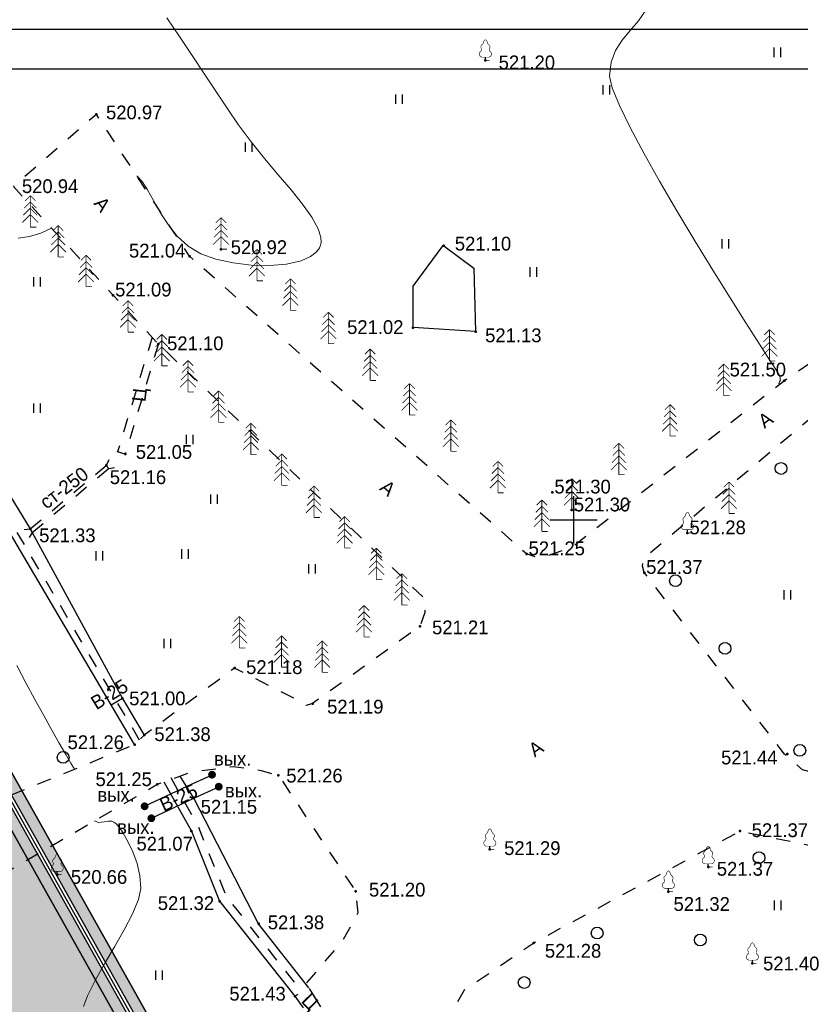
# Model space of a CAD drawing. Header units: millimetres. Extents: x -1128748 to 3035412, y -2195448 to -435774.
# Tile 135 of 160: x 887814 to 937376, y -1469467 to -1406949. Entities that reach past the tile are written whole.
import ezdxf

# ---------------------------------------------------------------- set-up
doc = ezdxf.new("R2010")
doc.units = ezdxf.units.MM
doc.linetypes.add('Д_ТРОТ_ТРУБА', pattern=[3, 1.5, -1.5])
doc.linetypes.add('ДОРОГИ_СТРОЯЩ', pattern=[9, 8, -1])
for name, color, linetype in [('(001) Сетка', 92, 'Continuous'), ('(004) Точки рельефа', 7, 'Continuous'), ('(014) Водопровод', 5, 'ИК_Водопровод -------в--------'), ('(022) Возд. Линии', 7, 'Continuous'), ('(025) Дорога', 7, 'Continuous'), ('(027) Гидрография', 7, 'Continuous'), ('(028) Гидротехн.', 7, 'Continuous'), ('(031) Горизонтали', 42, 'Continuous'), ('(035) Откосы', 7, 'Continuous'), ('(036) Растительность', 7, 'Continuous'), ('(038) Деревья', 7, 'Continuous'), ('GLUXOY OG', 7, 'Continuous')]:
    doc.layers.add(name, color=color, linetype=linetype)
doc.styles.add('BM-431', font='txt')
doc.styles.add('D-431', font='txt')
doc.styles.get("Standard").update_dxf_attribs({"font": 'arial.ttf'})
doc.linetypes.add('GAZ_VOZDUSH', pattern='A,1,-2,["~",Standard,S=3,R=0,X=-1.5,Y=-1.5],-1,10', length=14)
doc.linetypes.add('ИК_Водопровод -------в--------', pattern='A,9,-0.6,["В",Standard,S=1.2,R=0,X=0,Y=-0.6],-1.2', length=10.8)
doc.linetypes.add('ОГРАДА_ГЛИН', pattern='A,4,["|",Standard,S=0.8,R=0,X=0,Y=-0.8],0.5,["|",Standard,S=0.8,R=0,X=0,Y=-0.8],3.5', length=8)
doc.linetypes.add('ОТКОСЫ_НЕУКР', pattern='A,0.5,["|",Standard,S=1.2,R=0,X=0,Y=-1.2],1,["|",Standard,S=0.5,R=0,X=0,Y=-0.5],0.5', length=2)

# ---------------------------------------------------------------- blocks, each defined once
blk = doc.blocks.new('ell')
at = {"const_width": 0.05}
for points in [[(0, 2), (-0.329, 1.671)], [(0, 0), (0, 2)], [(0, 2), (0.329, 1.671)], [(0, 1.6), (-0.386, 1.214)], [(0, 1.6), (0.386, 1.214)], [(0, 0.8), (-0.5, 0.3)], [(0, 1.2), (-0.443, 0.757)], [(0, 1.2), (0.443, 0.757)], [(0, 0.8), (0.5, 0.3)], [(0, 0), (0.375, 0)]]:
    blk.add_lwpolyline(points, dxfattribs=at)
blk = doc.blocks.new('d')
at = {"layer": '(038) Деревья'}
blk.add_ellipse((0, 0), major_axis=(0.265, 0.265), ratio=1, start_param=5.497787, end_param=11.780972, dxfattribs=at)
blk = doc.blocks.new('I04010')
for p, q in [((-0.412273, 0.007146), (-0.412273, 1.207146)), ((0.387727, 1.207146), (0.387727, 0.007146))]:
    blk.add_line(p, q)
blk = doc.blocks.new('Setka')
at = {"layer": '(001) Сетка'}
for p, q in [((0, 1.5), (0, -1.5)), ((-1.5, 0), (1.5, 0))]:
    blk.add_line(p, q, dxfattribs=at)
blk = doc.blocks.new('karagach')
at = {"const_width": 0.05}
for points in [[(0, 1.75, 0.246034), (-0.156, 1.546, 0.489079)], [(0, 1.75, -0.246034), (0.156, 1.546, -0.489079)], [(-0.42, 0.746, 0.383603), (-0.341, 1.004, 0.352912)], [(-0.277, 1.346, 0.430853), (-0.341, 1.004, 0.548276)], [(-0.277, 1.346, 0.181567), (-0.156, 1.546, 0.303004)], [(0.277, 1.346, -0.181567), (0.156, 1.546, -0.303004)], [(0.277, 1.346, -0.430853), (0.341, 1.004, -0.548276)], [(0.42, 0.746, -0.383603), (0.341, 1.004, -0.352912)], [(-0.42, 0.746, 0.626949), (-0.291, 0.275, 0.702465)], [(0.42, 0.746, -0.626949), (0.291, 0.275, -0.702465)]]:
    blk.add_lwpolyline(points, format="xyb", dxfattribs=at)
for points in [[(0, 0.275), (-0.291, 0.275)], [(0, 0), (0, 0.275)], [(0, 0.275), (0.291, 0.275)], [(0, 0), (0.375, 0)]]:
    blk.add_lwpolyline(points, dxfattribs=at)
blk.add_lwpolyline([(0, 0), (0, 0.275)])
blk = doc.blocks.new('ell-flat-24-flat-1')
at = {"layer": '(038) Деревья', "const_width": 0.05}
for points in [[(0, 2), (-0.329, 1.671)], [(0, 0), (0, 2)], [(0, 2), (0.329, 1.671)], [(0, 1.6), (-0.386, 1.214)], [(0, 1.6), (0.386, 1.214)], [(0, 0.8), (-0.5, 0.3)], [(0, 1.2), (-0.443, 0.757)], [(0, 1.2), (0.443, 0.757)], [(0, 0.8), (0.5, 0.3)], [(0, 0), (0.375, 0)]]:
    blk.add_lwpolyline(points, dxfattribs=at)
blk = doc.blocks.new('ell-flat-23-flat-1')
at = {"layer": '(038) Деревья', "const_width": 0.05}
for points in [[(0, 2), (-0.329, 1.671)], [(0, 0), (0, 2)], [(0, 2), (0.329, 1.671)], [(0, 1.6), (-0.386, 1.214)], [(0, 1.6), (0.386, 1.214)], [(0, 0.8), (-0.5, 0.3)], [(0, 1.2), (-0.443, 0.757)], [(0, 1.2), (0.443, 0.757)], [(0, 0.8), (0.5, 0.3)], [(0, 0), (0.375, 0)]]:
    blk.add_lwpolyline(points, dxfattribs=at)
blk = doc.blocks.new('ell-flat-22-flat-1')
at = {"layer": '(038) Деревья', "const_width": 0.05}
for points in [[(0, 2), (-0.329, 1.671)], [(0, 0), (0, 2)], [(0, 2), (0.329, 1.671)], [(0, 1.6), (-0.386, 1.214)], [(0, 1.6), (0.386, 1.214)], [(0, 0.8), (-0.5, 0.3)], [(0, 1.2), (-0.443, 0.757)], [(0, 1.2), (0.443, 0.757)], [(0, 0.8), (0.5, 0.3)], [(0, 0), (0.375, 0)]]:
    blk.add_lwpolyline(points, dxfattribs=at)
blk = doc.blocks.new('karagach-flat-26')
at = {"layer": '(038) Деревья', "const_width": 0.0375}
for points in [[(0, 1.312, 0.246034), (-0.117, 1.159, 0.489079)], [(0, 1.312, -0.246034), (0.117, 1.159, -0.489079)], [(-0.315, 0.559, 0.383603), (-0.255, 0.753, 0.352912)], [(-0.208, 1.009, 0.430853), (-0.255, 0.753, 0.548276)], [(-0.208, 1.009, 0.181567), (-0.117, 1.159, 0.303004)], [(0.208, 1.009, -0.181567), (0.117, 1.159, -0.303004)], [(0.208, 1.009, -0.430853), (0.255, 0.753, -0.548276)], [(0.315, 0.559, -0.383603), (0.255, 0.753, -0.352912)], [(-0.315, 0.559, 0.626949), (-0.218, 0.206, 0.702465)], [(0.315, 0.559, -0.626949), (0.218, 0.206, -0.702465)]]:
    blk.add_lwpolyline(points, format="xyb", dxfattribs=at)
for points in [[(0, 0.206), (-0.218, 0.206)], [(0, 0), (0, 0.206)], [(0, 0.206), (0.218, 0.206)], [(0, 0), (0.281, 0)]]:
    blk.add_lwpolyline(points, dxfattribs=at)
at = {"layer": '(038) Деревья'}
blk.add_lwpolyline([(0, 0), (0, 0.206)], dxfattribs=at)
blk = doc.blocks.new('karagach-flat-27')
at = {"layer": '(038) Деревья', "const_width": 0.0375}
for points in [[(0, 1.312, 0.246034), (-0.117, 1.159, 0.489079)], [(0, 1.312, -0.246034), (0.117, 1.159, -0.489079)], [(-0.315, 0.559, 0.383603), (-0.255, 0.753, 0.352912)], [(-0.208, 1.009, 0.430853), (-0.255, 0.753, 0.548276)], [(-0.208, 1.009, 0.181567), (-0.117, 1.159, 0.303004)], [(0.208, 1.009, -0.181567), (0.117, 1.159, -0.303004)], [(0.208, 1.009, -0.430853), (0.255, 0.753, -0.548276)], [(0.315, 0.559, -0.383603), (0.255, 0.753, -0.352912)], [(-0.315, 0.559, 0.626949), (-0.218, 0.206, 0.702465)], [(0.315, 0.559, -0.626949), (0.218, 0.206, -0.702465)]]:
    blk.add_lwpolyline(points, format="xyb", dxfattribs=at)
for points in [[(0, 0.206), (-0.218, 0.206)], [(0, 0), (0, 0.206)], [(0, 0.206), (0.218, 0.206)], [(0, 0), (0.281, 0)]]:
    blk.add_lwpolyline(points, dxfattribs=at)
at = {"layer": '(038) Деревья'}
blk.add_lwpolyline([(0, 0), (0, 0.206)], dxfattribs=at)
blk = doc.blocks.new('karagach-flat-28')
at = {"layer": '(038) Деревья', "const_width": 0.0375}
for points in [[(0, 1.312, 0.246034), (-0.117, 1.159, 0.489079)], [(0, 1.312, -0.246034), (0.117, 1.159, -0.489079)], [(-0.315, 0.559, 0.383603), (-0.255, 0.753, 0.352912)], [(-0.208, 1.009, 0.430853), (-0.255, 0.753, 0.548276)], [(-0.208, 1.009, 0.181567), (-0.117, 1.159, 0.303004)], [(0.208, 1.009, -0.181567), (0.117, 1.159, -0.303004)], [(0.208, 1.009, -0.430853), (0.255, 0.753, -0.548276)], [(0.315, 0.559, -0.383603), (0.255, 0.753, -0.352912)], [(-0.315, 0.559, 0.626949), (-0.218, 0.206, 0.702465)], [(0.315, 0.559, -0.626949), (0.218, 0.206, -0.702465)]]:
    blk.add_lwpolyline(points, format="xyb", dxfattribs=at)
for points in [[(0, 0.206), (-0.218, 0.206)], [(0, 0), (0, 0.206)], [(0, 0.206), (0.218, 0.206)], [(0, 0), (0.281, 0)]]:
    blk.add_lwpolyline(points, dxfattribs=at)
at = {"layer": '(038) Деревья'}
blk.add_lwpolyline([(0, 0), (0, 0.206)], dxfattribs=at)
blk = doc.blocks.new('ell-flat-25')
at = {"layer": '(038) Деревья', "const_width": 0.05}
for points in [[(0, 2), (-0.329, 1.671)], [(0, 0), (0, 2)], [(0, 2), (0.329, 1.671)], [(0, 1.6), (-0.386, 1.214)], [(0, 1.6), (0.386, 1.214)], [(0, 0.8), (-0.5, 0.3)], [(0, 1.2), (-0.443, 0.757)], [(0, 1.2), (0.443, 0.757)], [(0, 0.8), (0.5, 0.3)], [(0, 0), (0.375, 0)]]:
    blk.add_lwpolyline(points, dxfattribs=at)
blk = doc.blocks.new('ell-flat-28-flat-1')
at = {"layer": '(038) Деревья', "const_width": 0.05}
for points in [[(0, 2), (-0.329, 1.671)], [(0, 0), (0, 2)], [(0, 2), (0.329, 1.671)], [(0, 1.6), (-0.386, 1.214)], [(0, 1.6), (0.386, 1.214)], [(0, 0.8), (-0.5, 0.3)], [(0, 1.2), (-0.443, 0.757)], [(0, 1.2), (0.443, 0.757)], [(0, 0.8), (0.5, 0.3)], [(0, 0), (0.375, 0)]]:
    blk.add_lwpolyline(points, dxfattribs=at)
blk = doc.blocks.new('ell-flat-27-flat-1')
at = {"layer": '(038) Деревья', "const_width": 0.05}
for points in [[(0, 2), (-0.329, 1.671)], [(0, 0), (0, 2)], [(0, 2), (0.329, 1.671)], [(0, 1.6), (-0.386, 1.214)], [(0, 1.6), (0.386, 1.214)], [(0, 0.8), (-0.5, 0.3)], [(0, 1.2), (-0.443, 0.757)], [(0, 1.2), (0.443, 0.757)], [(0, 0.8), (0.5, 0.3)], [(0, 0), (0.375, 0)]]:
    blk.add_lwpolyline(points, dxfattribs=at)
blk = doc.blocks.new('ell-flat-26-flat-1')
at = {"layer": '(038) Деревья', "const_width": 0.05}
for points in [[(0, 2), (-0.329, 1.671)], [(0, 0), (0, 2)], [(0, 2), (0.329, 1.671)], [(0, 1.6), (-0.386, 1.214)], [(0, 1.6), (0.386, 1.214)], [(0, 0.8), (-0.5, 0.3)], [(0, 1.2), (-0.443, 0.757)], [(0, 1.2), (0.443, 0.757)], [(0, 0.8), (0.5, 0.3)], [(0, 0), (0.375, 0)]]:
    blk.add_lwpolyline(points, dxfattribs=at)
blk = doc.blocks.new('karagach-flat-2-flat-1-flat-1')
at = {"layer": '(038) Деревья', "const_width": 0.0375}
for points in [[(0, 1.312, 0.246034), (-0.117, 1.159, 0.489079)], [(0, 1.312, -0.246034), (0.117, 1.159, -0.489079)], [(-0.315, 0.559, 0.383603), (-0.255, 0.753, 0.352912)], [(-0.208, 1.009, 0.430853), (-0.255, 0.753, 0.548276)], [(-0.208, 1.009, 0.181567), (-0.117, 1.159, 0.303004)], [(0.208, 1.009, -0.181567), (0.117, 1.159, -0.303004)], [(0.208, 1.009, -0.430853), (0.255, 0.753, -0.548276)], [(0.315, 0.559, -0.383603), (0.255, 0.753, -0.352912)], [(-0.315, 0.559, 0.626949), (-0.218, 0.206, 0.702465)], [(0.315, 0.559, -0.626949), (0.218, 0.206, -0.702465)]]:
    blk.add_lwpolyline(points, format="xyb", dxfattribs=at)
for points in [[(0, 0.206), (-0.218, 0.206)], [(0, 0), (0, 0.206)], [(0, 0.206), (0.218, 0.206)], [(0, 0), (0.281, 0)]]:
    blk.add_lwpolyline(points, dxfattribs=at)
at = {"layer": '(038) Деревья'}
blk.add_lwpolyline([(0, 0), (0, 0.206)], dxfattribs=at)
blk = doc.blocks.new('ell-flat-32')
at = {"layer": '(038) Деревья', "const_width": 0.05}
for points in [[(0, 2), (-0.329, 1.671)], [(0, 0), (0, 2)], [(0, 2), (0.329, 1.671)], [(0, 1.6), (-0.386, 1.214)], [(0, 1.6), (0.386, 1.214)], [(0, 0.8), (-0.5, 0.3)], [(0, 1.2), (-0.443, 0.757)], [(0, 1.2), (0.443, 0.757)], [(0, 0.8), (0.5, 0.3)], [(0, 0), (0.375, 0)]]:
    blk.add_lwpolyline(points, dxfattribs=at)
blk = doc.blocks.new('ell-flat-33')
at = {"layer": '(038) Деревья', "const_width": 0.05}
for points in [[(0, 2), (-0.329, 1.671)], [(0, 0), (0, 2)], [(0, 2), (0.329, 1.671)], [(0, 1.6), (-0.386, 1.214)], [(0, 1.6), (0.386, 1.214)], [(0, 0.8), (-0.5, 0.3)], [(0, 1.2), (-0.443, 0.757)], [(0, 1.2), (0.443, 0.757)], [(0, 0.8), (0.5, 0.3)], [(0, 0), (0.375, 0)]]:
    blk.add_lwpolyline(points, dxfattribs=at)
blk = doc.blocks.new('ell-flat-34')
at = {"layer": '(038) Деревья', "const_width": 0.05}
for points in [[(0, 2), (-0.329, 1.671)], [(0, 0), (0, 2)], [(0, 2), (0.329, 1.671)], [(0, 1.6), (-0.386, 1.214)], [(0, 1.6), (0.386, 1.214)], [(0, 0.8), (-0.5, 0.3)], [(0, 1.2), (-0.443, 0.757)], [(0, 1.2), (0.443, 0.757)], [(0, 0.8), (0.5, 0.3)], [(0, 0), (0.375, 0)]]:
    blk.add_lwpolyline(points, dxfattribs=at)
blk = doc.blocks.new('ell-flat-35')
at = {"layer": '(038) Деревья', "const_width": 0.05}
for points in [[(0, 2), (-0.329, 1.671)], [(0, 0), (0, 2)], [(0, 2), (0.329, 1.671)], [(0, 1.6), (-0.386, 1.214)], [(0, 1.6), (0.386, 1.214)], [(0, 0.8), (-0.5, 0.3)], [(0, 1.2), (-0.443, 0.757)], [(0, 1.2), (0.443, 0.757)], [(0, 0.8), (0.5, 0.3)], [(0, 0), (0.375, 0)]]:
    blk.add_lwpolyline(points, dxfattribs=at)
blk = doc.blocks.new('ell-flat-36')
at = {"layer": '(038) Деревья', "const_width": 0.05}
for points in [[(0, 2), (-0.329, 1.671)], [(0, 0), (0, 2)], [(0, 2), (0.329, 1.671)], [(0, 1.6), (-0.386, 1.214)], [(0, 1.6), (0.386, 1.214)], [(0, 0.8), (-0.5, 0.3)], [(0, 1.2), (-0.443, 0.757)], [(0, 1.2), (0.443, 0.757)], [(0, 0.8), (0.5, 0.3)], [(0, 0), (0.375, 0)]]:
    blk.add_lwpolyline(points, dxfattribs=at)
blk = doc.blocks.new('ell-flat-37')
at = {"layer": '(038) Деревья', "const_width": 0.05}
for points in [[(0, 2), (-0.329, 1.671)], [(0, 0), (0, 2)], [(0, 2), (0.329, 1.671)], [(0, 1.6), (-0.386, 1.214)], [(0, 1.6), (0.386, 1.214)], [(0, 0.8), (-0.5, 0.3)], [(0, 1.2), (-0.443, 0.757)], [(0, 1.2), (0.443, 0.757)], [(0, 0.8), (0.5, 0.3)], [(0, 0), (0.375, 0)]]:
    blk.add_lwpolyline(points, dxfattribs=at)
blk = doc.blocks.new('ell-flat-38')
at = {"layer": '(038) Деревья', "const_width": 0.05}
for points in [[(0, 2), (-0.329, 1.671)], [(0, 0), (0, 2)], [(0, 2), (0.329, 1.671)], [(0, 1.6), (-0.386, 1.214)], [(0, 1.6), (0.386, 1.214)], [(0, 0.8), (-0.5, 0.3)], [(0, 1.2), (-0.443, 0.757)], [(0, 1.2), (0.443, 0.757)], [(0, 0.8), (0.5, 0.3)], [(0, 0), (0.375, 0)]]:
    blk.add_lwpolyline(points, dxfattribs=at)
blk = doc.blocks.new('ell-flat-31-flat-1')
at = {"layer": '(038) Деревья', "const_width": 0.05}
for points in [[(0, 2), (-0.329, 1.671)], [(0, 0), (0, 2)], [(0, 2), (0.329, 1.671)], [(0, 1.6), (-0.386, 1.214)], [(0, 1.6), (0.386, 1.214)], [(0, 0.8), (-0.5, 0.3)], [(0, 1.2), (-0.443, 0.757)], [(0, 1.2), (0.443, 0.757)], [(0, 0.8), (0.5, 0.3)], [(0, 0), (0.375, 0)]]:
    blk.add_lwpolyline(points, dxfattribs=at)
blk = doc.blocks.new('ell-flat-30-flat-1')
at = {"layer": '(038) Деревья', "const_width": 0.05}
for points in [[(0, 2), (-0.329, 1.671)], [(0, 0), (0, 2)], [(0, 2), (0.329, 1.671)], [(0, 1.6), (-0.386, 1.214)], [(0, 1.6), (0.386, 1.214)], [(0, 0.8), (-0.5, 0.3)], [(0, 1.2), (-0.443, 0.757)], [(0, 1.2), (0.443, 0.757)], [(0, 0.8), (0.5, 0.3)], [(0, 0), (0.375, 0)]]:
    blk.add_lwpolyline(points, dxfattribs=at)
blk = doc.blocks.new('ell-flat-29-flat-1')
at = {"layer": '(038) Деревья', "const_width": 0.05}
for points in [[(0, 2), (-0.329, 1.671)], [(0, 0), (0, 2)], [(0, 2), (0.329, 1.671)], [(0, 1.6), (-0.386, 1.214)], [(0, 1.6), (0.386, 1.214)], [(0, 0.8), (-0.5, 0.3)], [(0, 1.2), (-0.443, 0.757)], [(0, 1.2), (0.443, 0.757)], [(0, 0.8), (0.5, 0.3)], [(0, 0), (0.375, 0)]]:
    blk.add_lwpolyline(points, dxfattribs=at)
blk = doc.blocks.new('karagach-flat-49')
at = {"layer": '(038) Деревья', "const_width": 0.0375}
for points in [[(0, 1.312, 0.246034), (-0.117, 1.159, 0.489079)], [(0, 1.312, -0.246034), (0.117, 1.159, -0.489079)], [(-0.315, 0.559, 0.383603), (-0.255, 0.753, 0.352912)], [(-0.208, 1.009, 0.430853), (-0.255, 0.753, 0.548276)], [(-0.208, 1.009, 0.181567), (-0.117, 1.159, 0.303004)], [(0.208, 1.009, -0.181567), (0.117, 1.159, -0.303004)], [(0.208, 1.009, -0.430853), (0.255, 0.753, -0.548276)], [(0.315, 0.559, -0.383603), (0.255, 0.753, -0.352912)], [(-0.315, 0.559, 0.626949), (-0.218, 0.206, 0.702465)], [(0.315, 0.559, -0.626949), (0.218, 0.206, -0.702465)]]:
    blk.add_lwpolyline(points, format="xyb", dxfattribs=at)
for points in [[(0, 0.206), (-0.218, 0.206)], [(0, 0), (0, 0.206)], [(0, 0.206), (0.218, 0.206)], [(0, 0), (0.281, 0)]]:
    blk.add_lwpolyline(points, dxfattribs=at)
at = {"layer": '(038) Деревья'}
blk.add_lwpolyline([(0, 0), (0, 0.206)], dxfattribs=at)
blk = doc.blocks.new('karagach-flat-72')
at = {"layer": '(038) Деревья', "const_width": 0.0375}
for points in [[(0, 1.312, 0.246034), (-0.117, 1.159, 0.489079)], [(0, 1.312, -0.246034), (0.117, 1.159, -0.489079)], [(-0.315, 0.559, 0.383603), (-0.255, 0.753, 0.352912)], [(-0.208, 1.009, 0.430853), (-0.255, 0.753, 0.548276)], [(-0.208, 1.009, 0.181567), (-0.117, 1.159, 0.303004)], [(0.208, 1.009, -0.181567), (0.117, 1.159, -0.303004)], [(0.208, 1.009, -0.430853), (0.255, 0.753, -0.548276)], [(0.315, 0.559, -0.383603), (0.255, 0.753, -0.352912)], [(-0.315, 0.559, 0.626949), (-0.218, 0.206, 0.702465)], [(0.315, 0.559, -0.626949), (0.218, 0.206, -0.702465)]]:
    blk.add_lwpolyline(points, format="xyb", dxfattribs=at)
for points in [[(0, 0.206), (-0.218, 0.206)], [(0, 0), (0, 0.206)], [(0, 0.206), (0.218, 0.206)], [(0, 0), (0.281, 0)]]:
    blk.add_lwpolyline(points, dxfattribs=at)
at = {"layer": '(038) Деревья'}
blk.add_lwpolyline([(0, 0), (0, 0.206)], dxfattribs=at)
blk = doc.blocks.new('A$C05d28b1e')
at = {"layer": '(014) Водопровод', "linetype": 'ByBlock'}
h = blk.add_hatch(color=0, dxfattribs=at)
edge = h.paths.add_edge_path()
edge.add_arc((-38616, 71656), 250, 0, 360)
h = blk.add_hatch(color=0, dxfattribs=at)
edge = h.paths.add_edge_path()
edge.add_arc((-38190, 70895), 250, 0, 360)
h = blk.add_hatch(color=0, dxfattribs=at)
edge = h.paths.add_edge_path()
edge.add_arc((-42897, 69651), 250, 0, 360)
h = blk.add_hatch(color=0, dxfattribs=at)
edge = h.paths.add_edge_path()
edge.add_arc((-42471, 68890), 250, 0, 360)
at = {"layer": '(004) Точки рельефа', "color": 7, "linetype": 'ByBlock', "lineweight": -2}
for p in [(-21262, 117011), (-45955, 113584), (-23902, 105238), (-40043, 104576), (-38051, 105022), (-44895, 102103), (-25852, 100044), (-21884, 99790), (-42025, 99008), (-2273, 96670), (-44132, 92017), (-45339, 91293), (-17006, 89592), (-15776, 88454), (-50158, 87260), (-8431, 87001), (-18644, 85674), (-11178, 84489), (-25407, 81084), (-37188, 78427), (-44310, 76497), (-32229, 76172), (-42918, 74170), (-43534, 73566), (-2095, 72968), (-34406, 71614), (-42094, 71045), (-39780, 70171), (-39931, 68078), (-5102, 68075), (-20980, 66910), (-7113, 65791), (-48449, 65309), (-29497, 64248), (-9641, 64233), (-38138, 63620), (-35666, 62189), (-18196, 60973), (-4312, 59676), (-33351, 57588)]:
    blk.add_point(p, dxfattribs=at)
at = {"layer": '(014) Водопровод', "linetype": 'GAZ_VOZDUSH', "ltscale": 600, "flags": 128}
for points in [[(-44310, 76497), (-45016, 76081)], [(-42897, 69651), (-40206, 70931), (-38616, 71656)], [(-42471, 68890), (-39780, 70171), (-38190, 70895)]]:
    blk.add_lwpolyline(points, dxfattribs=at)
at = {"layer": '(025) Дорога', "linetype": 'Д_ТРОТ_ТРУБА', "ltscale": 600, "flags": 128}
for points in [[(27459, 120222), (8937, 104733), (7549, 103433), (-2273, 96670), (-15702, 86137), (-17767, 85381), (-18644, 85674), (-40043, 104576), (-45955, 113584), (-51231, 109005), (-44895, 102103), (-42025, 99008), (-25117, 82841), (-25117, 81951), (-25407, 81084), (-32229, 76172), (-32639, 76060), (-33388, 76495), (-37188, 78427), (-42918, 74170), (-43534, 73566), (-56171, 68379), (-72915, 59805), (-96929, 47597), (-121278, 30068), (-138829, 14906), (-139804, 14024), (-138021, 12053), (-129914, 19516), (-105640, 36924), (-88825, 45949), (-78921, 50853), (-56719, 62542), (-42094, 71045), (-39916, 71829), (-37271, 72176), (-35503, 71928), (-34406, 71614), (-29497, 64248), (-29370, 62878), (-30300, 61153), (-32643, 58416), (-31513, 56567), (-31513, 56567), (-31513, 56567)], [(96975, 76152), (91663, 70018), (77743, 60511), (77407, 60141), (71543, 56980), (67628, 56398), (63649, 57538), (35933, 62943), (-1136, 71955), (-2270, 72968), (-11178, 84489), (-11295, 84899), (-11231, 85387), (2620, 97018), (30185, 117380)], [(-42419, 99433), (-44611, 92161)], [(-42025, 99008), (-44132, 92017)], [(-44132, 92017), (-44611, 92161)], [(-2596, 13263), (-3144, 13637), (-13462, 28471), (-17211, 34931), (-24202, 51467), (-24593, 54534), (-22584, 57991), (-18196, 60973), (-5102, 68075), (38937, 59146), (59831, 53401), (40293, 39065), (36909, 36534)], [(-33351, 57588), (-32267, 56099), (-31513, 56567), (-32478, 58146), (-33351, 57588)]]:
    blk.add_lwpolyline(points, dxfattribs=at)
at = {"layer": '(028) Гидротехн.', "color": 3, "linetype": 'Д_ТРОТ_ТРУБА', "ltscale": 600, "flags": 128}
for points in [[(-43219, 73859), (-53987, 92138), (-59698, 102562), (-62935, 108940)], [(-41242, 71474), (-39495, 68357), (-37702, 63899), (-32915, 57867)]]:
    blk.add_lwpolyline(points, dxfattribs=at)
at = {"layer": '(028) Гидротехн.', "ltscale": 600}
for points in [[(-62483, 109113), (-60678, 106122), (-55448, 95902), (-50158, 87260), (-44310, 76497), (-42918, 74170)], [(-43534, 73566), (-54302, 91845), (-60013, 102269), (-63249, 108647)], [(-32467, 58128), (-35666, 62189), (-39780, 70171), (-40640, 71569)], [(-41678, 71195), (-39931, 68078), (-38138, 63620), (-33351, 57588)]]:
    blk.add_lwpolyline(points, dxfattribs=at)
at = {"layer": '(028) Гидротехн.', "linetype": 'Д_ТРОТ_ТРУБА', "ltscale": 600}
for points in [[(-50158, 87260), (-45339, 91293)], [(-50036, 87036), (-45179, 91101)]]:
    blk.add_lwpolyline(points, dxfattribs=at)
at = {"layer": '(031) Горизонтали', "color": 42, "linetype": 'Continuous', "lineweight": 0, "ltscale": 600}
for points in [[(-2549, 96454), (-2592, 96456), (-2638, 96495), (-2585, 96602), (-2532, 96711), (-2538, 96775), (-2551, 96865), (-2581, 97000), (-2742, 97253), (-3183, 97939), (-3857, 98992), (-4719, 100347), (-5720, 101938), (-6816, 103699), (-7959, 105564), (-9103, 107468), (-10201, 109345), (-11207, 111129), (-12074, 112754), (-12755, 114154), (-13204, 115263), (-13375, 116017), (-13285, 116899), (-12999, 117643), (-12575, 118297), (-12073, 118910), (-11551, 119530), (-11069, 120206)], [(-43388, 109673), (-43064, 109326), (-42720, 108786), (-42340, 108110), (-41908, 107357), (-41407, 106586), (-40821, 105853), (-40134, 105217), (-39329, 104736), (-38371, 104397), (-37279, 104154), (-36124, 104014), (-34973, 103984), (-33895, 104072), (-32960, 104286), (-32360, 104551), (-32019, 104809), (-31853, 105009), (-31790, 105118), (-31746, 105219), (-31695, 105435), (-31707, 105790), (-31871, 106318), (-32280, 107061), (-32873, 107887), (-33602, 108786), (-34421, 109751), (-35284, 110772), (-36143, 111840), (-36953, 112947), (-37615, 113923), (-38332, 114997), (-39092, 116139), (-39882, 117324), (-40687, 118522), (-41496, 119706)], [(-50918, 105728), (-50209, 105834), (-49485, 106032), (-48807, 106365)], [(-47358, 71997), (-47586, 72384), (-47909, 72942), (-48313, 73648), (-48783, 74478), (-49303, 75412), (-49858, 76425), (-50434, 77495), (-51015, 78600)], [(-46769, 56948), (-46518, 57617), (-46043, 58581), (-45451, 59638), (-44811, 60734), (-44191, 61816), (-43660, 62830), (-43286, 63722), (-43137, 64439), (-43195, 65232), (-43378, 66017), (-43646, 66758), (-43961, 67423), (-44283, 67976), (-44519, 68315), (-44671, 68497), (-44755, 68581), (-44791, 68610), (-44852, 68649), (-44981, 68695), (-45187, 68704), (-45472, 68658), (-45812, 68612), (-46094, 68719)]]:
    blk.add_lwpolyline(points, dxfattribs=at)
at = {"layer": '(035) Откосы', "linetype": 'ОТКОСЫ_НЕУКР', "ltscale": 600}
blk.add_lwpolyline([(-23902, 105238), (-21997, 103825), (-21884, 99790), (-25852, 100044), (-25852, 102673), (-23932, 105260)], dxfattribs=at)
at = {"ltscale": 600}
for points in [[(-45168, 91638), (-45342, 91297), (-45179, 91101), (-44808, 91161)], [(-50540, 87223), (-50158, 87260), (-50036, 87036), (-50228, 86713)]]:
    blk.add_lwpolyline(points, dxfattribs=at)
at = {"layer": '(001) Сетка', "xscale": 1000, "yscale": 1000, "zscale": 1000}
blk.add_blockref('Setka', (-15665, 87831), dxfattribs=at)
at = {"layer": '(022) Возд. Линии', "xscale": 1000, "yscale": 1000, "zscale": 1000}
for name, p in [('karagach-flat-2-flat-1-flat-1', (-21262, 117011)), ('ell-flat-31-flat-1', (-50158, 106420)), ('ell-flat-38', (-38051, 105022)), ('ell-flat-30-flat-1', (-48386, 104530)), ('ell-flat-37', (-35767, 103012)), ('ell-flat-29-flat-1', (-46615, 102642)), ('ell-flat-36', (-33640, 101142)), ('ell-flat-35', (-31227, 99019)), ('ell-flat-22-flat-1', (-3222, 97917)), ('ell-flat-34', (-28576, 96687)), ('ell-flat-23-flat-1', (-6127, 95727)), ('ell-flat-33', (-26081, 94492)), ('ell-flat-24-flat-1', (-9537, 93157)), ('ell-flat-32', (-23455, 92182)), ('ell-flat-25', (-12791, 90704)), ('ell-flat-28-flat-1', (-20467, 89553)), ('ell-flat-26-flat-1', (-15776, 88454)), ('ell-flat-27-flat-1', (-17676, 87099)), ('karagach-flat-26', (-20980, 66910)), ('karagach-flat-27', (-7113, 65791)), ('karagach-flat-49', (-48449, 65309)), ('karagach-flat-28', (-9641, 64233)), ('karagach-flat-72', (-4312, 59676))]:
    blk.add_blockref(name, p, dxfattribs=at)
at = {"layer": '(036) Растительность', "linetype": 'Continuous', "xscale": 500, "yscale": 500, "zscale": 500}
for p in [(-2719, 117217), (-13572, 114837), (-26740, 114242), (-36284, 111197), (-6028, 105054), (-18204, 103270), (-49724, 102642), (-49724, 94627), (-40026, 92636), (-38487, 88851), (-45768, 85245), (-40322, 85363), (-32272, 84417), (-2092, 82772), (-41447, 79687), (-2697, 63059), (-41984, 58630)]:
    blk.add_blockref('I04010', p, dxfattribs=at)
at = {"layer": '(038) Деревья', "linetype": 'Continuous'}
for name, p, xscale, yscale, zscale in [('ell', (-43955, 99756), 1000, 1000, 1000), ('ell', (-41807, 97616), 1000, 1000, 1000), ('ell', (-40143, 95958), 1000, 1000, 1000), ('ell', (-38202, 94023), 1000, 1000, 1000), ('ell', (-36151, 91979), 1000, 1000, 1000), ('ell', (-34190, 90025), 1000, 1000, 1000), ('d', (-2489, 91100), 1000, 1000, 1000), ('ell', (-5800, 88242), 1000, 1000, 1000), ('ell', (-32148, 87989), 1000, 1000, 1000), ('karagach', (-8431, 87001), 750, 750, 750), ('ell', (-30199, 86047), 1000, 1000, 1000), ('ell', (-28185, 84040), 1000, 1000, 1000), ('ell', (-26568, 82427), 1000, 1000, 1000), ('d', (-9194, 83970), 1000, 1000, 1000), ('ell', (-28970, 80398), 1000, 1000, 1000), ('ell', (-36884, 79707), 1000, 1000, 1000), ('ell', (-34204, 78481), 1000, 1000, 1000), ('ell', (-31624, 78156), 1000, 1000, 1000), ('d', (-6047, 79676), 1000, 1000, 1000), ('d', (-1300, 73198), 1000, 1000, 1000), ('d', (-48072, 72756), 1000, 1000, 1000), ('d', (-3891, 66385), 1000, 1000, 1000), ('d', (-14168, 61599), 1000, 1000, 1000), ('d', (-7617, 61162), 1000, 1000, 1000), ('d', (-18799, 58458), 1000, 1000, 1000)]:
    blk.add_blockref(name, p, dxfattribs=dict(at, xscale=xscale, yscale=yscale, zscale=zscale))
at = {"layer": '(004) Точки рельефа', "linetype": 'ByBlock', "char_height": 875, "attachment_point": 4, "style": 'D-431'}
for s, insert in [('521.20', (-20419, 116877)), ('520.97', (-45347, 113702)), ('520.94', (-50688, 109018)), ('520.92', (-37432, 105143)), ('521.10', (-23202, 105370)), ('521.04', (-43889, 104925)), ('521.09', (-44770, 102453)), ('521.02', (-30042, 100069)), ('521.13', (-21277, 99547)), ('521.10', (-41471, 99039)), ('521.50', (-5755, 97373)), ('521.05', (-43460, 92142)), ('521.16', (-45110, 90539)), ('521.30', (-16881, 89942)), ('521.30', (-15651, 88804)), ('521.28', (-8306, 87351)), ('521.33', (-49592, 86849)), ('521.25', (-18519, 86024)), ('521.37', (-11053, 84839)), ('521.21', (-24648, 81001)), ('521.18', (-36455, 78478)), ('521.00', (-43878, 76494)), ('521.19', (-31312, 75967)), ('521.38', (-42281, 74220)), ('521.26', (-47790, 73711)), ('521.44', (-6298, 72742)), ('521.25', (-46016, 71362)), ('521.26', (-33902, 71592)), ('521.15', (-39338, 69610)), ('521.37', (-4355, 68125)), ('521.07', (-43415, 67271)), ('521.29', (-20072, 66986)), ('520.66', (-47582, 65158)), ('521.37', (-6570, 65672)), ('521.20', (-28651, 64351)), ('521.32', (-42063, 63495)), ('521.32', (-9316, 63437)), ('521.38', (-35078, 62273)), ('521.28', (-17484, 60469)), ('521.40', (-3632, 59661)), ('521.43', (-37517, 57743))]:
    blk.add_mtext(s, dxfattribs=dict(at, insert=insert))
at = {"layer": '(014) Водопровод', "color": 0, "linetype": 'Continuous', "style": 'BM-431'}
for rotation, p in [(31.48625, (-45959, 75744)), (24.5898, (-41686, 69294))]:
    blk.add_text('В-25', height=875, rotation=rotation, dxfattribs=at).set_placement(p)
for p in [(-38493, 72227), (-37801, 70212), (-45894, 69945), (-44641, 67896)]:
    blk.add_text('вых.', height=875, dxfattribs=at).set_placement(p)
at = {"layer": '(025) Дорога', "linetype": 'ДОРОГИ_СТРОЯЩ', "style": 'BM-431'}
for s, rotation, p in [('A', 309.26065, (-46172, 107905)), ('Ц', 83.32407, (-42848, 95297)), ('A', 35.47029, (-3540, 93611)), ('A', 319.67579, (-28035, 89775)), ('A', 34.60714, (-18127, 72739)), ('Ц', 314.48424, (-33007, 57243))]:
    blk.add_text(s, height=875, rotation=rotation, dxfattribs=at).set_placement(p)
at = {"layer": '(027) Гидрография', "color": 0, "style": 'D-431'}
blk.add_text('ст-250', height=875, rotation=37.10096, dxfattribs=at).set_placement((-49133, 88478))
blk = doc.blocks.new('A11111111111')
blk.add_lwpolyline([(-186450, -2503181), (654550, -2503181), (654550, -1909181), (-186450, -1909181)], close=True)
blk.add_lwpolyline([(649550, -2498181), (-166450, -2498181), (-166450, -1914181), (649550, -1914181), (649550, -2498181)])

msp = doc.modelspace()

# ---------------------------------------------------------------- hatches: boundary and pattern name
at = {"true_color": 0xb1ab95}
h = msp.add_hatch(color=253, dxfattribs=at)
h.dxf.hatch_style = 1
edge = h.paths.add_edge_path(flags=17)
edge.add_line((854224.295, -1667049.643), (853810.783, -1666481.464))
edge.add_line((853810.783, -1666481.464), (852827.221, -1667339.24))
edge.add_line((852827.221, -1667339.24), (815440.58, -1615968.894))
edge.add_line((815440.58, -1615968.894), (760125.341, -1531886.892))
edge.add_arc((765556.726, -1527471.006), 7000, 211.28656983, 219.11219559, ccw=False)
edge.add_line((759574.662, -1531106.237), (759125.32, -1530366.809))
edge.add_line((759125.32, -1530366.809), (739849.075, -1501065.928))
edge.add_line((739849.075, -1501065.928), (867641.622, -1423424.945))
edge.add_line((867641.622, -1423424.945), (872736.299, -1432503.276))
edge.add_line((872736.299, -1432503.276), (869925.246, -1434165.042))
edge.add_line((869925.246, -1434165.042), (872978.56, -1439330.046))
edge.add_line((872978.56, -1439330.046), (875673.405, -1437736.978))
edge.add_line((875673.405, -1437736.978), (929008.56, -1532776.209))
edge.add_line((929008.56, -1532776.209), (898384.261, -1553037.605))
edge.add_line((898384.261, -1553037.605), (898152.793, -1558086.794))
edge.add_line((898152.793, -1558086.794), (899509.178, -1559924.781))
edge.add_line((899509.178, -1559924.781), (878638.122, -1578672))
edge.add_line((878638.122, -1578672), (909605.434, -1618599.64))
edge.add_line((909605.434, -1618599.64), (863029.106, -1658591.093))
edge.add_line((863029.106, -1658591.093), (860161.857, -1655252.787))
edge.add_line((860161.857, -1655252.787), (855791.421, -1659006.526))
edge.add_line((855791.421, -1659006.526), (858808.572, -1663152.179))
edge.add_line((858808.572, -1663152.179), (859919.116, -1662183.661))
edge.add_line((859919.116, -1662183.661), (857378.305, -1659225.423))
edge.add_line((857378.305, -1659225.423), (860033.405, -1656944.975))
edge.add_line((860033.405, -1656944.975), (862574.754, -1659903.839))
edge.add_line((862574.754, -1659903.839), (910566.72, -1618696.887))
edge.add_line((910566.72, -1618696.887), (879590.364, -1578757.587))
edge.add_line((879590.364, -1578757.587), (900449.93, -1560020.69))
edge.add_line((900449.93, -1560020.69), (898863.427, -1557870.876))
edge.add_line((898863.427, -1557870.876), (899067.233, -1553425.08))
edge.add_line((899067.233, -1553425.08), (929937.41, -1533001.009))
edge.add_line((929937.41, -1533001.009), (867897.441, -1422450.454))
edge.add_line((867897.441, -1422450.454), (738865.476, -1500844.452))
edge.add_line((738865.476, -1500844.452), (814864.871, -1616367.433))
edge.add_line((814864.871, -1616367.433), (852711.123, -1668369.298))
edge.add_line((852711.123, -1668369.298), (854224.295, -1667049.643))
h.paths.add_polyline_path([(814535.895, -1616595.17), (738303.419, -1500717.895), (868043.623, -1421893.602), (930468.181, -1533129.466), (899457.503, -1553646.495), (899269.503, -1557747.495), (900987.503, -1560075.495), (880134.503, -1578806.495), (911114.218, -1618750.126), (862835.35, -1660207.249), (863356.343, -1660813.835), (860701.243, -1663094.283), (860179.746, -1662487.11), (859044.865, -1663476.853), (860219.085, -1665090.267), (865048.531, -1660942.288), (864201.846, -1659956.502), (912075.486, -1618847.35), (881086.745, -1578892.082), (901928.255, -1560171.403), (899980.136, -1557531.577), (900140.475, -1554033.97), (931397.031, -1533354.266), (868299.442, -1420919.111), (737319.82, -1500496.418), (813960.186, -1616993.708), (852528.684, -1669987.96), (854874.101, -1667942.495), (854460.588, -1667374.316), (852644.782, -1668957.902)])
at = {"true_color": 0x7abf6e, "transparency": 33554687}
h = msp.add_hatch(color=83, dxfattribs=at)
h.dxf.hatch_style = 1
edge = h.paths.add_edge_path()
edge.add_line((878638.122, -1578672), (899509.178, -1559924.781))
edge.add_line((899509.178, -1559924.781), (898152.793, -1558086.794))
edge.add_line((898152.793, -1558086.794), (898384.261, -1553037.605))
edge.add_line((898384.261, -1553037.605), (929008.56, -1532776.209))
edge.add_line((929008.56, -1532776.209), (875673.405, -1437736.978))
edge.add_line((875673.405, -1437736.978), (872978.56, -1439330.046))
edge.add_line((872978.56, -1439330.046), (868795.118, -1441733.499))
edge.add_arc((870289.584, -1444334.762), 3000, 119.87803724, 209.87803725)
edge.add_line((867688.321, -1445829.228), (896618.904, -1496185.713))
edge.add_line((896618.904, -1496185.713), (905490.406, -1511627.422))
edge.add_arc((899420.792, -1515114.51), 7000, -55.27001747, 29.87803724, ccw=False)
edge.add_line((903408.76, -1520867.432), (892375.866, -1527504.773))
edge.add_arc((893919.349, -1530077.255), 3000, 120.96365716, 139.566005)
edge.add_line((891635.888, -1528131.54), (896314.491, -1535824.948))
edge.add_arc((904433.25, -1534104.335), 8299.082, 65.8592434, 191.96567605, ccw=False)
edge.add_line((907827.406, -1526531.062), (914768.333, -1522311.696))
edge.add_line((914768.333, -1522311.696), (917365.577, -1526584.204))
edge.add_line((917365.577, -1526584.204), (910529.563, -1530739.793))
edge.add_line((910529.563, -1530739.793), (909961.582, -1531085.067))
edge.add_arc((904433.25, -1534104.335), 6299.082, 28.64091694, 117.79696877)
edge.add_arc((902425.033, -1530303.123), 2000, 0, 117.68743328, ccw=False)
edge.add_arc((902425.033, -1530303.123), 2000, -180, 0, ccw=False)
edge.add_arc((902425.033, -1530303.123), 2000, 118.0084193, 180, ccw=False)
edge.add_arc((904433.25, -1534104.335), 6299.082, 117.89888382, 214.62533346)
edge.add_line((899249.829, -1537683.522), (902212.028, -1539306.181))
edge.add_line((902212.028, -1539306.181), (902307.05, -1543537.165))
edge.add_line((902307.05, -1543537.165), (900888.071, -1544399.462))
edge.add_arc((892007.711, -1545105.393), 8908.375, -114.38283691, 4.54508193, ccw=False)
edge.add_arc((874063.365, -1556014.126), 14537.88, -112.55196695, 11.08417197, ccw=False)
edge.add_arc((860604.596, -1568304.018), 7964.658, 229.58997367, 351.79770618, ccw=False)
edge.add_line((855441.481, -1574368.506), (852732.161, -1576014.929))
edge.add_line((852732.161, -1576014.929), (849020.511, -1573981.729))
edge.add_line((849020.511, -1573981.729), (848925.488, -1569750.745))
edge.add_line((848925.488, -1569750.745), (849879.222, -1569171.172))
edge.add_line((849879.222, -1569171.172), (843542.809, -1558749.703))
edge.add_line((843542.809, -1558749.703), (830388.45, -1565824.829))
edge.add_line((830388.45, -1565824.829), (825616.425, -1584189.753))
edge.add_line((825616.425, -1584189.753), (841687.464, -1623612.7))
edge.add_line((841687.464, -1623612.7), (847743.549, -1618639.288))
edge.add_arc((845839.611, -1616320.879), 3000, 309.39371673, 399.39371673)
edge.add_line((848158.021, -1614416.941), (846254.083, -1612098.532))
edge.add_line((846254.083, -1612098.532), (876393.407, -1587347.347))
edge.add_line((876393.407, -1587347.347), (894167.517, -1608990.742))
edge.add_line((894167.517, -1608990.742), (896698.233, -1612081.631))
edge.add_line((896698.233, -1612081.631), (893602.567, -1614623.028))
edge.add_line((893602.567, -1614623.028), (891064.487, -1611531.402))
edge.add_line((891064.487, -1611531.402), (891070.301, -1611526.642))
edge.add_line((891070.301, -1611526.642), (889804.581, -1609984.873))
edge.add_line((889804.581, -1609984.873), (851912.2, -1641096.326))
edge.add_line((851912.2, -1641096.326), (861422.256, -1654163.423))
edge.add_line((861422.256, -1654163.423), (860158.488, -1655248.864))
edge.add_line((860158.488, -1655248.864), (863029.106, -1658591.093))
edge.add_line((863029.106, -1658591.093), (909605.434, -1618599.64))
edge.add_line((909605.434, -1618599.64), (878638.122, -1578672))

# ---------------------------------------------------------------- next in the draw order: block references
at = {"color": 5, "lineweight": 50}
msp.add_blockref('A$C05d28b1e', (938643.503, -1526543.495), dxfattribs=at)

# ---------------------------------------------------------------- next in the draw order: linework, layer by layer
for points in [[(854920.678, -1667901.874), (852528.684, -1669987.96), (813960.186, -1616993.708), (737319.82, -1500496.418), (868299.442, -1420919.111), (931397.031, -1533354.266), (900140.475, -1554033.97), (899980.136, -1557531.577), (901928.255, -1560171.403), (881086.745, -1578892.082), (912075.486, -1618847.35), (864201.846, -1659956.502), (865048.531, -1660942.288), (860219.085, -1665090.267)], [(912075.486, -1618847.35), (881086.745, -1578892.082), (901928.255, -1560171.403), (899980.136, -1557531.577), (900140.475, -1554033.97), (931397.031, -1533354.266), (868299.442, -1420919.111), (737319.82, -1500496.418), (813960.186, -1616993.708)], [(814535.895, -1616595.17), (738303.419, -1500717.895), (868043.623, -1421893.602), (930468.181, -1533129.466), (899457.503, -1553646.495), (899269.503, -1557747.495), (900987.503, -1560075.495), (880134.503, -1578806.495), (911114.218, -1618750.126)], [(910566.72, -1618696.887), (879590.364, -1578757.587), (900449.93, -1560020.69), (898863.427, -1557870.876), (899067.233, -1553425.08), (929937.41, -1533001.009), (867897.441, -1422450.454), (738865.476, -1500844.452), (814864.871, -1616367.433)], [(909605.434, -1618599.64), (878638.122, -1578672), (899509.178, -1559924.781), (898152.793, -1558086.794), (898384.261, -1553037.605), (929008.56, -1532776.209), (875673.405, -1437736.978)]]:
    msp.add_lwpolyline(points)
for points in [[(815440.58, -1615968.894), (760125.341, -1531886.892, -0.034159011), (759574.662, -1531106.237), (759125.32, -1530366.809), (739849.075, -1501065.928), (867641.622, -1423424.945), (872736.299, -1432503.276), (869925.246, -1434165.042), (872978.56, -1439330.046), (875673.405, -1437736.978), (929008.56, -1532776.209), (898384.261, -1553037.605), (898152.793, -1558086.794), (899509.178, -1559924.781), (878638.122, -1578672), (909605.434, -1618599.64)], [(909605.434, -1618599.64), (878638.122, -1578672), (899509.178, -1559924.781), (898152.793, -1558086.794), (898384.261, -1553037.605), (929008.56, -1532776.209), (875673.405, -1437736.978), (872978.56, -1439330.046), (868795.118, -1441733.499, 0.414213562), (867688.321, -1445829.228), (896618.904, -1496185.713), (905490.406, -1511627.422, -0.408674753), (903022.252, -1521116.967), (892375.866, -1527504.773, 0.130040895), (891305.694, -1528604.567), (888983.904, -1532725.168, -0.141995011), (885406.106, -1536233.354), (822655.052, -1569984.27, 0.208764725), (821172.43, -1571872.256), (818087.823, -1583749.654, 0.161682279), (818213.465, -1585636.236), (834162.992, -1624761.109, 0.505219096)]]:
    msp.add_lwpolyline(points, format="xyb")
at = {"layer": 'GLUXOY OG', "color": 186, "linetype": 'ОГРАДА_ГЛИН', "lineweight": 30, "ltscale": 400}
for points in [[(852644.782, -1668957.902), (814535.895, -1616595.17), (738303.419, -1500717.895), (868043.623, -1421893.602), (930468.181, -1533129.466), (899457.503, -1553646.495), (899269.503, -1557747.495), (900987.503, -1560075.495), (880134.503, -1578806.495), (911114.218, -1618750.126)], [(910566.72, -1618696.887), (879590.364, -1578757.587), (900449.93, -1560020.69), (898863.427, -1557870.876), (899067.233, -1553425.08), (929937.41, -1533001.009), (867897.441, -1422450.454), (738865.476, -1500844.452), (814864.871, -1616367.433), (852711.123, -1668369.298)]]:
    msp.add_lwpolyline(points, dxfattribs=at)
at = {"layer": 'GLUXOY OG', "color": 186, "lineweight": 30, "ltscale": 400}
msp.add_lwpolyline([(910840.469, -1618723.507), (879862.434, -1578782.041), (900718.716, -1560048.092), (899066.465, -1557809.185), (899262.368, -1553535.787), (930202.795, -1533065.238), (867970.532, -1422172.028), (738584.448, -1500781.173), (814700.383, -1616481.301), (852677.953, -1668663.6)], dxfattribs=at)

# ---------------------------------------------------------------- next in the draw order: block references
at = {"xscale": 0.5, "yscale": 0.5, "zscale": 0.5}
msp.add_blockref('A11111111111', (817643.587, -452985.195), dxfattribs=at)

doc.saveas('drawing.dxf')
